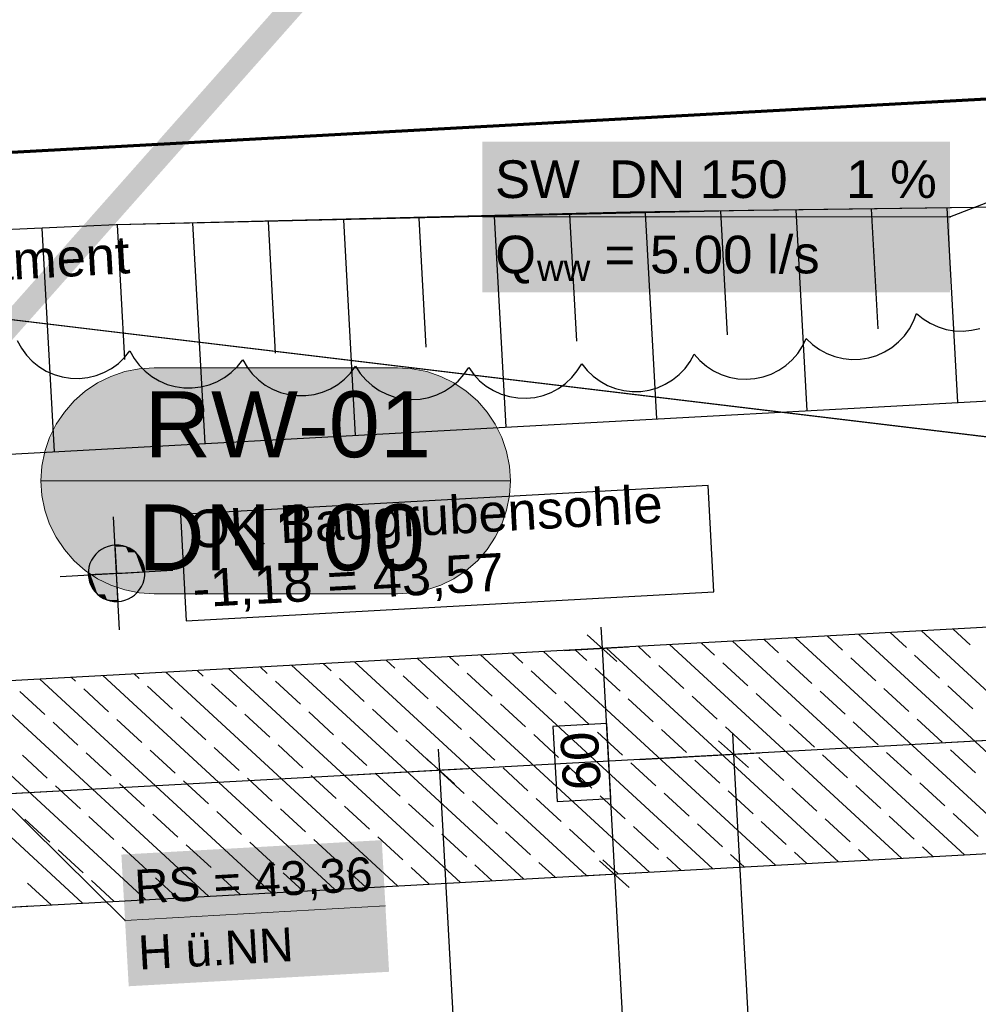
# Model space of a CAD drawing. Extents: x -779 to 790, y -208 to 633.
# Tile 134 of 232: x -288 to -237, y 387 to 440. Entities that reach past the tile are written whole.
import ezdxf
from ezdxf.lldxf.tags import DXFTag

# ---------------------------------------------------------------- set-up
doc = ezdxf.new("R2010")
doc.units = 0
doc.layers.get('0').update_dxf_attribs({"lineweight": 25})
for name, color, linetype, lineweight, true_color in [('01 Allgemein Bemaßung', 7, 'Continuous', 25, 0x848484), ('01AFU Allgemein Bemaßung-A07F5V4RWF', 7, 'Continuous', 25, 0x848484), ('02 Raster Bemaßung', 7, 'Continuous', 25, 0x848484), ('02 Raster Gebäude-A07F5V4QWF', 7, 'Continuous', 25, 0x848484), ('20 Fundament-A07F5V4OWF', 7, 'Continuous', 25, 0x848484), ('30 Baugrubenplanung', 7, 'Continuous', 25, 0x848484), ('30 Baugrubenplanung - Bemaßung', 7, 'Continuous', 25, 0x848484), ('30 Baugrubenplanung - Bemaßung-gefuellt', 7, 'Continuous', 35, 0xfefefe), ('S_Mass', 150, 'Continuous', 25, 0x007fff), ('S_Schmutzwasser_Grundleitung', 7, 'Continuous', 70, 0x7f5f00), ('X_Aenderungen', 6, 'Continuous', 25, 0xff00ff)]:
    doc.layers.add(name, color=color, linetype=linetype, lineweight=lineweight, true_color=true_color)
doc.layers.add('02 Raster Gebäude-A07F5V53WF', color=7, linetype='Continuous', lineweight=13)
doc.layers.add('X_Allgemein', color=7, linetype='Continuous', lineweight=25)
doc.styles.get("Standard").update_dxf_attribs({"font": 'arial.ttf'})
tags = doc.linetypes.add('Raster-A07F5V4TWF', pattern=[0.2, 0.1, -0.05, 0, -0.05]).pattern_tags.tags
tags[10:11] = [DXFTag(74, 4), DXFTag(75, 0), DXFTag(340, '0'), DXFTag(46, 1.0), DXFTag(50, 0.0), DXFTag(44, 0.0), DXFTag(45, 0.0)]
tags[8:9] = [DXFTag(74, 4), DXFTag(75, 0), DXFTag(340, '0'), DXFTag(46, 1.0), DXFTag(50, 0.0), DXFTag(44, 0.0), DXFTag(45, 0.0)]
tags[6:7] = [DXFTag(74, 4), DXFTag(75, 0), DXFTag(340, '0'), DXFTag(46, 1.0), DXFTag(50, 0.0), DXFTag(44, 0.0), DXFTag(45, 0.0)]
tags[4:5] = [DXFTag(74, 4), DXFTag(75, 0), DXFTag(340, '0'), DXFTag(46, 1.0), DXFTag(50, 0.0), DXFTag(44, 0.0), DXFTag(45, 0.0)]
tags = doc.linetypes.add('Raster-A07F5V57WF', pattern=[0.2, 0.1, -0.05, 0, -0.05]).pattern_tags.tags
tags[10:11] = [DXFTag(74, 4), DXFTag(75, 0), DXFTag(340, '0'), DXFTag(46, 1.0), DXFTag(50, 0.0), DXFTag(44, 0.0), DXFTag(45, 0.0)]
tags[8:9] = [DXFTag(74, 4), DXFTag(75, 0), DXFTag(340, '0'), DXFTag(46, 1.0), DXFTag(50, 0.0), DXFTag(44, 0.0), DXFTag(45, 0.0)]
tags[6:7] = [DXFTag(74, 4), DXFTag(75, 0), DXFTag(340, '0'), DXFTag(46, 1.0), DXFTag(50, 0.0), DXFTag(44, 0.0), DXFTag(45, 0.0)]
tags[4:5] = [DXFTag(74, 4), DXFTag(75, 0), DXFTag(340, '0'), DXFTag(46, 1.0), DXFTag(50, 0.0), DXFTag(44, 0.0), DXFTag(45, 0.0)]
tags = doc.linetypes.add('Wipeout_Contour-A07F5V4SWF', pattern=[1, 0, -1]).pattern_tags.tags
tags[6:7] = [DXFTag(74, 4), DXFTag(75, 0), DXFTag(340, '0'), DXFTag(46, 1.0), DXFTag(50, 0.0), DXFTag(44, 0.0), DXFTag(45, 0.0)]
tags[4:5] = [DXFTag(74, 4), DXFTag(75, 0), DXFTag(340, '0'), DXFTag(46, 1.0), DXFTag(50, 0.0), DXFTag(44, 0.0), DXFTag(45, 0.0)]

# ---------------------------------------------------------------- blocks, each defined once
blk = doc.blocks.new('Referenz-A07F5V4VWF', base_point=(-401.415, -176.34))
at = {"color": 0, "linetype": 'ByBlock', "lineweight": -2, "ltscale": 12.5}
for p, q in [((-189.595, 430.393), (-255.112, 429.516)), ((-255.112, 429.516), (-282.386, 428.841)), ((-282.386, 428.841), (-325.435, 426.946)), ((-281.874, 411.756), (-282.453, 411.839)), ((-282.453, 411.839), (-282.371, 410.341)), ((-281.37, 411.458), (-281.874, 411.756)), ((-281.019, 410.99), (-281.37, 411.458)), ((-280.873, 410.423), (-281.019, 410.99)), ((-282.371, 410.341), (-280.873, 410.423)), ((-282.371, 410.341), (-283.869, 410.259)), ((-283.869, 410.259), (-283.724, 409.692)), ((-282.289, 408.843), (-282.371, 410.341)), ((-283.724, 409.692), (-283.373, 409.224)), ((-283.373, 409.224), (-282.869, 408.926)), ((-282.869, 408.926), (-282.289, 408.843)), ((-212.971, 408.749), (-295.87, 404.213)), ((-313.666, 391.22), (-186.984, 398.152)), ((-313.666, 391.22), (-186.984, 398.152))]:
    blk.add_line(p, q, dxfattribs=at)
at = {"layer": '01AFU Allgemein Bemaßung-A07F5V4RWF', "color": 0, "lineweight": -2}
for p, q in [((-256.668, 407.485), (-256.607, 406.362)), ((-255.817, 405.654), (-257.397, 407.07)), ((-258.604, 406.252), (-255.202, 406.439)), ((-256.607, 406.362), (-255.951, 394.378)), ((-255.161, 393.67), (-256.741, 395.086)), ((-257.948, 394.269), (-254.547, 394.455)), ((-255.951, 394.378), (-251.252, 308.494)), ((-290.275, 392.5), (-286.873, 392.686))]:
    blk.add_line(p, q, dxfattribs=at)
at = {"layer": '01AFU Allgemein Bemaßung-A07F5V4RWF', "color": 0, "linetype": 'Wipeout_Contour-A07F5V4SWF', "lineweight": -2, "ltscale": 1.625}
for p, q in [((-256.359, 402.362), (-259.212, 402.206)), ((-259.212, 402.206), (-258.995, 398.225)), ((-256.141, 398.381), (-256.359, 402.362)), ((-258.995, 398.225), (-256.141, 398.381))]:
    blk.add_line(p, q, dxfattribs=at)
at = {"layer": '02 Raster Bemaßung', "color": 0, "lineweight": -2}
for p, q in [((-249.694, 401.857), (-249.633, 400.734)), ((-265.224, 399.88), (-265.285, 401.004)), ((-248.843, 400.026), (-250.423, 401.442)), ((-264.434, 399.172), (-266.014, 400.588)), ((-254.626, 400.46), (-248.229, 400.81)), ((-249.633, 400.734), (-238.69, 200.739)), ((-263.819, 399.957), (-270.217, 399.607)), ((-259.513, 295.521), (-265.224, 399.88))]:
    blk.add_line(p, q, dxfattribs=at)
at = {"layer": '02 Raster Gebäude-A07F5V4QWF', "color": 0, "linetype": 'Raster-A07F5V4TWF', "lineweight": -2, "ltscale": 187.5}
for p, q in [((-300.403, 425.325), (213.848, 363.383)), ((-194.313, 403.761), (-295.962, 398.199))]:
    blk.add_line(p, q, dxfattribs=at)
at = {"layer": '20 Fundament-A07F5V4OWF', "color": 0, "lineweight": -2}
for p, q in [((-193.045, 409.84), (-295.87, 404.213)), ((-227.349, 395.943), (-239.653, 407.289)), ((-237.069, 406.539), (-237.982, 407.381)), ((-237.376, 395.394), (-249.681, 406.741)), ((-247.245, 406.127), (-248.01, 406.832)), ((-234.034, 395.577), (-246.338, 406.924)), ((-243.853, 406.264), (-244.667, 407.015)), ((-230.692, 395.76), (-242.996, 407.106)), ((-240.461, 406.402), (-241.325, 407.198)), ((-247.404, 394.846), (-259.708, 406.192)), ((-257.42, 405.714), (-258.037, 406.283)), ((-244.061, 395.029), (-256.366, 406.375)), ((-254.028, 405.852), (-254.695, 406.466)), ((-240.719, 395.212), (-253.023, 406.558)), ((-250.636, 405.989), (-251.352, 406.649)), ((-267.595, 405.302), (-268.064, 405.735)), ((-254.089, 394.48), (-266.393, 405.826)), ((-264.203, 405.44), (-264.722, 405.918)), ((-250.746, 394.663), (-263.051, 406.009)), ((-260.812, 405.577), (-261.379, 406.101)), ((-245.48, 404.5), (-246.803, 405.72)), ((-242.088, 404.637), (-243.412, 405.857)), ((-238.696, 404.774), (-240.02, 405.995)), ((-277.771, 404.89), (-278.092, 405.186)), ((-264.116, 393.931), (-276.42, 405.278)), ((-274.379, 405.027), (-274.749, 405.369)), ((-260.774, 394.114), (-273.078, 405.46)), ((-270.987, 405.165), (-271.407, 405.552)), ((-257.431, 394.297), (-269.736, 405.643)), ((-259.047, 403.95), (-260.371, 405.17)), ((-255.655, 404.087), (-256.979, 405.308)), ((-252.264, 404.225), (-253.587, 405.445)), ((-248.872, 404.362), (-250.195, 405.583)), ((-274.143, 393.383), (-286.448, 404.729)), ((-284.554, 404.615), (-284.777, 404.82)), ((-270.801, 393.566), (-283.105, 404.912)), ((-281.162, 404.753), (-281.434, 405.003)), ((-267.459, 393.748), (-279.763, 405.095)), ((-272.614, 403.4), (-273.938, 404.621)), ((-269.222, 403.538), (-270.546, 404.758)), ((-265.831, 403.675), (-267.154, 404.895)), ((-262.439, 403.812), (-263.762, 405.033)), ((-280.828, 393.017), (-293.133, 404.363)), ((-277.486, 393.2), (-289.79, 404.546)), ((-282.79, 402.988), (-284.113, 404.208)), ((-279.398, 403.125), (-280.721, 404.346)), ((-276.006, 403.263), (-277.329, 404.483)), ((-243.715, 402.872), (-245.039, 404.093)), ((-240.324, 403.01), (-241.647, 404.23)), ((-236.932, 403.147), (-238.255, 404.368)), ((-284.171, 392.834), (-295.836, 403.591)), ((-286.181, 402.851), (-287.505, 404.071)), ((-253.891, 402.46), (-255.214, 403.68)), ((-250.499, 402.598), (-251.822, 403.818)), ((-247.107, 402.735), (-248.431, 403.955)), ((-267.458, 401.91), (-268.781, 403.131)), ((-264.066, 402.048), (-265.39, 403.268)), ((-260.674, 402.185), (-261.998, 403.406)), ((-257.283, 402.323), (-258.606, 403.543)), ((-281.025, 401.361), (-282.348, 402.581)), ((-277.633, 401.498), (-278.957, 402.719)), ((-274.241, 401.636), (-275.565, 402.856)), ((-270.85, 401.773), (-272.173, 402.993)), ((-238.559, 401.383), (-239.883, 402.603)), ((-284.417, 401.223), (-285.74, 402.444)), ((-252.126, 400.833), (-253.45, 402.053)), ((-248.734, 400.97), (-250.058, 402.191)), ((-245.343, 401.108), (-246.666, 402.328)), ((-241.951, 401.245), (-243.274, 402.466)), ((-265.693, 400.283), (-267.017, 401.504)), ((-262.301, 400.421), (-263.625, 401.641)), ((-258.91, 400.558), (-260.233, 401.778)), ((-255.518, 400.696), (-256.841, 401.916)), ((-279.26, 399.734), (-280.584, 400.954)), ((-275.869, 399.871), (-277.192, 401.091)), ((-272.477, 400.008), (-273.8, 401.229)), ((-269.085, 400.146), (-270.408, 401.366)), ((-236.794, 399.755), (-238.118, 400.976)), ((-286.044, 399.459), (-287.367, 400.679)), ((-282.652, 399.596), (-283.976, 400.817)), ((-250.362, 399.206), (-251.685, 400.426)), ((-246.97, 399.343), (-248.293, 400.564)), ((-243.578, 399.481), (-244.901, 400.701)), ((-240.186, 399.618), (-241.51, 400.838)), ((-260.537, 398.794), (-261.86, 400.014)), ((-257.145, 398.931), (-258.469, 400.151)), ((-253.753, 399.068), (-255.077, 400.289)), ((-274.104, 398.244), (-275.427, 399.464)), ((-270.712, 398.381), (-272.036, 399.602)), ((-267.32, 398.519), (-268.644, 399.739)), ((-263.929, 398.656), (-265.252, 399.876)), ((-284.279, 397.832), (-285.603, 399.052)), ((-280.888, 397.969), (-282.211, 399.189)), ((-277.496, 398.106), (-278.819, 399.327)), ((-245.205, 397.716), (-246.529, 398.936)), ((-241.813, 397.853), (-243.137, 399.074)), ((-238.422, 397.991), (-239.745, 399.211)), ((-258.772, 397.166), (-260.096, 398.387)), ((-255.381, 397.304), (-256.704, 398.524)), ((-251.989, 397.441), (-253.312, 398.662)), ((-248.597, 397.579), (-249.92, 398.799)), ((-313.666, 391.22), (-186.984, 398.152)), ((-272.339, 396.617), (-273.663, 397.837)), ((-268.948, 396.754), (-270.271, 397.974)), ((-265.556, 396.892), (-266.879, 398.112)), ((-262.164, 397.029), (-263.488, 398.249)), ((-285.906, 396.067), (-287.23, 397.287)), ((-282.515, 396.204), (-283.838, 397.425)), ((-279.123, 396.342), (-280.446, 397.562)), ((-275.731, 396.479), (-277.055, 397.7)), ((-243.441, 396.089), (-244.764, 397.309)), ((-240.049, 396.226), (-241.372, 397.447)), ((-236.657, 396.364), (-237.981, 397.584)), ((-253.616, 395.677), (-254.939, 396.897)), ((-250.224, 395.814), (-251.548, 397.034)), ((-246.832, 395.951), (-248.156, 397.172)), ((-267.183, 395.127), (-268.506, 396.347)), ((-263.791, 395.264), (-265.115, 396.485)), ((-260.399, 395.402), (-261.723, 396.622)), ((-257.008, 395.539), (-258.331, 396.76)), ((-280.75, 394.577), (-282.074, 395.798)), ((-277.358, 394.715), (-278.682, 395.935)), ((-273.967, 394.852), (-275.29, 396.072)), ((-270.575, 394.99), (-271.898, 396.21)), ((-239.048, 395.303), (-239.608, 395.819)), ((-284.142, 394.44), (-285.465, 395.66)), ((-252.417, 394.571), (-253.175, 395.27)), ((-249.075, 394.754), (-249.783, 395.407)), ((-245.733, 394.937), (-246.391, 395.545)), ((-242.39, 395.12), (-242.999, 395.682)), ((-265.787, 393.84), (-266.742, 394.72)), ((-262.445, 394.023), (-263.35, 394.858)), ((-259.102, 394.206), (-259.958, 394.995)), ((-255.76, 394.389), (-256.567, 395.132)), ((-279.157, 393.108), (-280.309, 394.17)), ((-275.815, 393.291), (-276.917, 394.308)), ((-272.472, 393.474), (-273.525, 394.445)), ((-269.13, 393.657), (-270.134, 394.583)), ((-285.842, 392.743), (-287.092, 393.896)), ((-282.5, 392.925), (-283.701, 394.033))]:
    blk.add_line(p, q, dxfattribs=at)
at = {"layer": '30 Baugrubenplanung', "color": 0, "lineweight": -2}
for p, q in [((-189.595, 430.393), (-255.112, 429.516)), ((-189.595, 430.393), (-248.851, 429.599)), ((-238.315, 429.741), (-237.75, 419.413)), ((-248.851, 429.599), (-282.386, 428.841)), ((-255.112, 429.516), (-282.386, 428.841)), ((-266.329, 429.204), (-265.954, 422.35)), ((-262.328, 429.295), (-261.715, 418.102)), ((-258.326, 429.385), (-257.959, 422.674)), ((-254.325, 429.476), (-253.727, 418.539)), ((-250.324, 429.566), (-249.965, 422.998)), ((-246.322, 429.633), (-245.739, 418.976)), ((-242.319, 429.687), (-241.97, 423.322)), ((-282.386, 428.841), (-325.435, 426.946)), ((-282.386, 428.841), (-325.435, 426.946)), ((-286.33, 428.668), (-285.68, 416.79)), ((-282.333, 428.843), (-281.943, 421.702)), ((-278.332, 428.933), (-277.692, 417.228)), ((-274.331, 429.024), (-273.948, 422.026)), ((-270.33, 429.114), (-269.703, 417.665)), ((-338.945, 413.876), (-143.568, 424.566)), ((-338.945, 413.876), (-143.568, 424.566))]:
    blk.add_line(p, q, dxfattribs=at)
at = {"layer": '30 Baugrubenplanung - Bemaßung', "color": 0, "linetype": 'Wipeout_Contour-A07F5V4SWF', "lineweight": -2, "ltscale": 1.625}
for p, q in [((-250.978, 415.005), (-278.983, 413.472)), ((-250.669, 409.355), (-250.978, 415.005)), ((-278.983, 413.472), (-278.674, 407.823)), ((-278.674, 407.823), (-250.669, 409.355))]:
    blk.add_line(p, q, dxfattribs=at)
at = {"layer": '30 Baugrubenplanung - Bemaßung', "color": 0, "lineweight": -2}
for p, q in [((-282.207, 407.345), (-282.535, 413.337)), ((-283.332, 411.493), (-283.474, 411.358)), ((-283.173, 411.609), (-283.332, 411.493)), ((-283.001, 411.703), (-283.173, 411.609)), ((-282.818, 411.773), (-283.001, 411.703)), ((-282.627, 411.819), (-282.818, 411.773)), ((-282.432, 411.84), (-282.627, 411.819)), ((-282.236, 411.835), (-282.432, 411.84)), ((-282.042, 411.805), (-282.236, 411.835)), ((-281.854, 411.749), (-282.042, 411.805)), ((-281.674, 411.67), (-281.854, 411.749)), ((-281.507, 411.567), (-281.674, 411.67)), ((-281.354, 411.444), (-281.507, 411.567)), ((-281.219, 411.302), (-281.354, 411.444)), ((-283.7, 411.038), (-283.779, 410.859)), ((-283.597, 411.206), (-283.7, 411.038)), ((-283.474, 411.358), (-283.597, 411.206)), ((-281.103, 411.143), (-281.219, 411.302)), ((-281.01, 410.971), (-281.103, 411.143)), ((-280.939, 410.788), (-281.01, 410.971)), ((-285.367, 410.177), (-279.375, 410.505)), ((-283.865, 410.477), (-283.87, 410.28)), ((-283.835, 410.67), (-283.865, 410.477)), ((-283.779, 410.859), (-283.835, 410.67)), ((-280.893, 410.597), (-280.939, 410.788)), ((-280.872, 410.402), (-280.893, 410.597)), ((-280.877, 410.206), (-280.872, 410.402)), ((-283.87, 410.28), (-283.849, 410.085)), ((-283.849, 410.085), (-283.803, 409.895)), ((-283.803, 409.895), (-283.733, 409.711)), ((-280.963, 409.824), (-280.908, 410.012)), ((-280.908, 410.012), (-280.877, 410.206)), ((-283.733, 409.711), (-283.639, 409.539)), ((-283.639, 409.539), (-283.523, 409.38)), ((-283.523, 409.38), (-283.388, 409.238)), ((-281.411, 409.189), (-281.268, 409.324)), ((-281.268, 409.324), (-281.145, 409.477)), ((-281.145, 409.477), (-281.043, 409.644)), ((-281.043, 409.644), (-280.963, 409.824)), ((-283.388, 409.238), (-283.236, 409.115)), ((-283.236, 409.115), (-283.068, 409.013)), ((-283.068, 409.013), (-282.889, 408.933)), ((-282.889, 408.933), (-282.701, 408.878)), ((-282.701, 408.878), (-282.507, 408.847)), ((-282.507, 408.847), (-282.311, 408.842)), ((-282.311, 408.842), (-282.115, 408.863)), ((-282.115, 408.863), (-281.925, 408.909)), ((-281.925, 408.909), (-281.742, 408.98)), ((-281.742, 408.98), (-281.569, 409.073)), ((-281.569, 409.073), (-281.411, 409.189))]:
    blk.add_line(p, q, dxfattribs=at)
at = {"layer": '30 Baugrubenplanung - Bemaßung-gefuellt', "color": 0}
for points in [[(-282.432, 411.836), (-282.453, 411.836), (-282.453, 411.839)], [(-282.371, 410.341), (-282.432, 411.836), (-282.453, 411.836)], [(-281.818, 410.371), (-282.372, 410.371), (-282.432, 411.836)], [(-281.874, 411.756), (-282.398, 411.756), (-282.432, 411.836)], [(-281.818, 410.371), (-281.874, 411.756), (-282.398, 411.756)], [(-281.327, 410.398), (-281.819, 410.398), (-281.874, 411.756)], [(-281.37, 411.458), (-281.754, 411.458), (-281.874, 411.756)], [(-281.327, 410.398), (-281.37, 411.458), (-281.754, 411.458)], [(-280.995, 410.416), (-281.328, 410.416), (-281.37, 411.458)], [(-281.019, 410.99), (-281.202, 410.99), (-281.37, 411.458)], [(-280.995, 410.416), (-281.019, 410.99), (-281.202, 410.99)], [(-280.873, 410.423), (-280.996, 410.423), (-281.019, 410.99)], [(-282.371, 410.341), (-281.818, 410.371), (-282.372, 410.371)], [(-281.818, 410.371), (-281.327, 410.398), (-281.819, 410.398)], [(-281.327, 410.398), (-280.995, 410.416), (-281.328, 410.416)], [(-280.995, 410.416), (-280.873, 410.423), (-280.996, 410.423)], [(-283.747, 410.259), (-283.869, 410.259), (-283.747, 410.266)], [(-283.724, 409.692), (-283.747, 410.259), (-283.869, 410.259)], [(-283.415, 410.266), (-283.747, 410.266), (-283.415, 410.284)], [(-283.541, 409.692), (-283.724, 409.692), (-283.747, 410.266)], [(-283.373, 409.224), (-283.415, 410.266), (-283.747, 410.266)], [(-282.924, 410.284), (-283.415, 410.284), (-282.925, 410.311)], [(-282.989, 409.224), (-283.373, 409.224), (-283.415, 410.284)], [(-282.869, 408.926), (-282.924, 410.284), (-283.415, 410.284)], [(-282.37, 410.311), (-282.925, 410.311), (-282.371, 410.341)], [(-282.344, 408.926), (-282.869, 408.926), (-282.925, 410.311)], [(-282.311, 408.846), (-282.37, 410.311), (-282.925, 410.311)], [(-282.289, 408.846), (-282.311, 408.846), (-282.371, 410.341)], [(-283.373, 409.224), (-283.541, 409.692), (-283.724, 409.692)], [(-282.869, 408.926), (-282.989, 409.224), (-283.373, 409.224)], [(-282.311, 408.846), (-282.344, 408.926), (-282.869, 408.926)], [(-282.289, 408.843), (-282.289, 408.846), (-282.311, 408.846)]]:
    blk.add_solid(points, dxfattribs=at)
at = {"layer": '01 Allgemein Bemaßung', "color": 0, "linetype": 'ByBlock', "lineweight": -2, "ltscale": 0.21125, "insert": (-316.159, 426.39), "char_height": 2.00026, "attachment_point": 1, "rotation": 3.132}
blk.add_mtext('{\\fArial;Aussparrung im Fundament}', dxfattribs=at)
at = {"layer": '01AFU Allgemein Bemaßung-A07F5V4RWF', "color": 0, "linetype": 'ByBlock', "lineweight": -2, "ltscale": 1.625, "insert": (-258.662, 398.776), "char_height": 2.00026, "attachment_point": 1, "rotation": 93.132}
blk.add_mtext('{\\fArial;60}', dxfattribs=at)
at = {"layer": '30 Baugrubenplanung - Bemaßung', "color": 0, "linetype": 'ByBlock', "lineweight": -2, "ltscale": 0.405, "char_height": 2.00026, "attachment_point": 1, "rotation": 3.132}
for s, insert in [('{\\fArial;OK Baugrubensohle}', (-278.585, 413.671)), ('{\\fArial;-1,18 = 43,57}', (-278.393, 410.528))]:
    blk.add_mtext(s, dxfattribs=dict(at, insert=insert))
blk = doc.blocks.new('Polylinie-A07F5V4XWF', base_point=(-290.566, 305.478))
at = {"color": 0, "linetype": 'ByBlock', "lineweight": -2, "ltscale": 0.25}
for points in [[(-288.964, 421.543), (-290.566, 421.543), (-252.531, 462.695)], [(-290.566, 421.543), (-252.531, 462.695), (-254.134, 462.695)]]:
    blk.add_solid(points, dxfattribs=at)
blk = doc.blocks.new('Referenz-A07F5V59WF', base_point=(-759.499, -206.186))
at = {"layer": '02 Raster Gebäude-A07F5V53WF', "color": 0, "linetype": 'Raster-A07F5V57WF', "ltscale": 117.000008}
for p, q in [((-300.374, 425.324), (213.781, 363.401)), ((55.194, 417.42), (-295.933, 398.203))]:
    blk.add_line(p, q, dxfattribs=at)
blk = doc.blocks.new('Revisionswolke-A07F5VCJWF', base_point=(-672.158, -64.455))
at = {"color": 0, "linetype": 'ByBlock', "lineweight": -2, "ltscale": 0.25}
for p, q in [((-240.082, 423.721), (-239.921, 424.144)), ((-239.921, 424.144), (-239.572, 423.856)), ((-240.297, 423.322), (-240.082, 423.721)), ((-239.572, 423.856), (-239.189, 423.615)), ((-239.189, 423.615), (-238.777, 423.427)), ((-238.777, 423.427), (-238.344, 423.294)), ((-240.874, 422.625), (-240.563, 422.954)), ((-240.563, 422.954), (-240.297, 423.322)), ((-238.344, 423.294), (-237.898, 423.219)), ((-237.898, 423.219), (-237.445, 423.202)), ((-237.445, 423.202), (-236.995, 423.245)), ((-236.995, 423.245), (-236.553, 423.346)), ((-287.635, 422.697), (-287.418, 422.299)), ((-246.218, 422.018), (-245.968, 422.397)), ((-245.968, 422.397), (-245.771, 422.804)), ((-245.771, 422.804), (-245.441, 422.493)), ((-245.441, 422.493), (-245.074, 422.228)), ((-241.225, 422.339), (-240.874, 422.625)), ((-287.418, 422.299), (-287.152, 421.932)), ((-287.152, 421.932), (-286.84, 421.603)), ((-281.944, 421.797), (-281.658, 422.15)), ((-281.658, 422.15), (-281.437, 421.754)), ((-251.933, 421.584), (-251.714, 421.98)), ((-251.714, 421.98), (-251.413, 421.641)), ((-246.514, 421.675), (-246.218, 422.018)), ((-245.074, 422.228), (-244.675, 422.012)), ((-244.675, 422.012), (-244.251, 421.851)), ((-242.459, 421.785), (-242.025, 421.915)), ((-242.025, 421.915), (-241.611, 422.101)), ((-241.611, 422.101), (-241.225, 422.339)), ((-286.84, 421.603), (-286.487, 421.318)), ((-282.639, 421.219), (-282.272, 421.485)), ((-282.272, 421.485), (-281.944, 421.797)), ((-281.437, 421.754), (-281.166, 421.391)), ((-281.166, 421.391), (-280.85, 421.067)), ((-275.957, 421.322), (-275.676, 421.678)), ((-275.676, 421.678), (-275.446, 421.288)), ((-269.958, 420.973), (-269.685, 421.335)), ((-269.685, 421.335), (-269.438, 420.955)), ((-257.927, 421.087), (-257.689, 421.472)), ((-257.689, 421.472), (-257.406, 421.118)), ((-252.201, 421.219), (-251.933, 421.584)), ((-251.413, 421.641), (-251.07, 421.345)), ((-251.07, 421.345), (-250.691, 421.096)), ((-247.228, 421.12), (-246.853, 421.374)), ((-246.853, 421.374), (-246.514, 421.675)), ((-244.251, 421.851), (-243.81, 421.746)), ((-243.81, 421.746), (-243.36, 421.7)), ((-243.36, 421.7), (-242.907, 421.713)), ((-242.907, 421.713), (-242.459, 421.785)), ((-286.487, 421.318), (-286.101, 421.082)), ((-286.101, 421.082), (-285.687, 420.897)), ((-285.687, 420.897), (-285.252, 420.769)), ((-283.901, 420.734), (-283.46, 420.84)), ((-283.46, 420.84), (-283.037, 421.002)), ((-283.037, 421.002), (-282.639, 421.219)), ((-280.85, 421.067), (-280.494, 420.786)), ((-276.645, 420.735), (-276.281, 421.006)), ((-276.281, 421.006), (-275.957, 421.322)), ((-275.446, 421.288), (-275.168, 420.93)), ((-275.168, 420.93), (-274.845, 420.612)), ((-270.276, 420.65), (-269.958, 420.973)), ((-269.438, 420.955), (-269.143, 420.61)), ((-264.243, 420.551), (-263.94, 420.889)), ((-263.94, 420.889), (-263.684, 421.262)), ((-263.684, 421.262), (-263.419, 420.895)), ((-263.419, 420.895), (-263.109, 420.565)), ((-258.214, 420.736), (-257.927, 421.087)), ((-257.406, 421.118), (-257.08, 420.804)), ((-252.869, 420.61), (-252.515, 420.893)), ((-252.515, 420.893), (-252.201, 421.219)), ((-250.691, 421.096), (-250.284, 420.898)), ((-250.284, 420.898), (-249.854, 420.756)), ((-248.061, 420.768), (-247.633, 420.917)), ((-247.633, 420.917), (-247.228, 421.12)), ((-285.252, 420.769), (-284.805, 420.698)), ((-284.805, 420.698), (-284.351, 420.686)), ((-284.351, 420.686), (-283.901, 420.734)), ((-280.494, 420.786), (-280.104, 420.554)), ((-280.104, 420.554), (-279.688, 420.375)), ((-279.688, 420.375), (-279.252, 420.252)), ((-277.9, 420.234), (-277.461, 420.346)), ((-277.461, 420.346), (-277.04, 420.514)), ((-277.04, 420.514), (-276.645, 420.735)), ((-274.845, 420.612), (-274.483, 420.339)), ((-274.483, 420.339), (-274.088, 420.116)), ((-271.024, 420.141), (-270.633, 420.371)), ((-270.633, 420.371), (-270.276, 420.65)), ((-269.143, 420.61), (-268.806, 420.307)), ((-268.806, 420.307), (-268.432, 420.051)), ((-264.588, 420.257), (-264.243, 420.551)), ((-263.109, 420.565), (-262.758, 420.278)), ((-258.912, 420.161), (-258.544, 420.425)), ((-258.544, 420.425), (-258.214, 420.736)), ((-257.08, 420.804), (-256.715, 420.536)), ((-256.715, 420.536), (-256.319, 420.317)), ((-256.319, 420.317), (-255.897, 420.152)), ((-253.672, 420.195), (-253.257, 420.376)), ((-253.257, 420.376), (-252.869, 420.61)), ((-249.854, 420.756), (-249.409, 420.67)), ((-249.409, 420.67), (-248.956, 420.644)), ((-248.956, 420.644), (-248.504, 420.677)), ((-248.504, 420.677), (-248.061, 420.768)), ((-279.252, 420.252), (-278.803, 420.187)), ((-278.803, 420.187), (-278.35, 420.181)), ((-278.35, 420.181), (-277.9, 420.234)), ((-274.088, 420.116), (-273.668, 419.946)), ((-273.668, 419.946), (-273.23, 419.832)), ((-273.23, 419.832), (-272.78, 419.777)), ((-272.78, 419.777), (-272.327, 419.781)), ((-272.327, 419.781), (-271.878, 419.843)), ((-271.878, 419.843), (-271.441, 419.964)), ((-271.441, 419.964), (-271.024, 420.141)), ((-268.432, 420.051), (-268.028, 419.846)), ((-268.028, 419.846), (-267.601, 419.695)), ((-265.807, 419.673), (-265.376, 419.814)), ((-265.376, 419.814), (-264.967, 420.009)), ((-264.967, 420.009), (-264.588, 420.257)), ((-262.758, 420.278), (-262.373, 420.04)), ((-262.373, 420.04), (-261.96, 419.854)), ((-261.96, 419.854), (-261.526, 419.723)), ((-260.175, 419.682), (-259.734, 419.786)), ((-259.734, 419.786), (-259.311, 419.946)), ((-259.311, 419.946), (-258.912, 420.161)), ((-255.897, 420.152), (-255.457, 420.043)), ((-255.457, 420.043), (-255.007, 419.993)), ((-255.007, 419.993), (-254.555, 420.001)), ((-254.555, 420.001), (-254.107, 420.069)), ((-254.107, 420.069), (-253.672, 420.195)), ((-267.601, 419.695), (-267.157, 419.601)), ((-267.157, 419.601), (-266.705, 419.566)), ((-266.705, 419.566), (-266.253, 419.59)), ((-266.253, 419.59), (-265.807, 419.673)), ((-261.526, 419.723), (-261.079, 419.65)), ((-261.079, 419.65), (-260.626, 419.637)), ((-260.626, 419.637), (-260.175, 419.682))]:
    blk.add_line(p, q, dxfattribs=at)

msp = doc.modelspace()

# ---------------------------------------------------------------- linework, layer by layer
at = {"layer": 'S_Mass'}
for p, q in [((-238.146, 429.267), (-219.688, 436.407)), ((-238.155, 429.27), (-238.156, 429.269)), ((-238.156, 429.269), (-238.156, 429.267)), ((-238.156, 429.267), (-238.156, 429.266)), ((-238.156, 429.266), (-238.155, 429.265)), ((-238.154, 429.272), (-238.155, 429.271)), ((-238.155, 429.271), (-238.155, 429.27)), ((-238.155, 429.265), (-238.155, 429.264)), ((-238.155, 429.264), (-238.154, 429.262)), ((-238.153, 429.275), (-238.154, 429.274)), ((-238.154, 429.274), (-238.154, 429.272)), ((-238.154, 429.262), (-238.154, 429.261)), ((-238.154, 429.261), (-238.153, 429.26)), ((-238.152, 429.275), (-238.153, 429.275)), ((-238.153, 429.26), (-238.152, 429.26)), ((-238.151, 429.276), (-238.152, 429.275)), ((-238.152, 429.26), (-238.151, 429.259)), ((-238.15, 429.277), (-238.151, 429.276)), ((-238.151, 429.259), (-238.15, 429.258)), ((-238.148, 429.277), (-238.15, 429.277)), ((-238.15, 429.258), (-238.148, 429.258)), ((-238.147, 429.277), (-238.148, 429.277)), ((-238.148, 429.258), (-238.147, 429.258)), ((-238.146, 429.277), (-238.147, 429.277)), ((-238.147, 429.258), (-238.146, 429.257)), ((-238.144, 429.277), (-238.146, 429.277)), ((-238.146, 429.257), (-238.144, 429.258)), ((-238.143, 429.277), (-238.144, 429.277)), ((-238.144, 429.258), (-238.143, 429.258)), ((-238.142, 429.277), (-238.143, 429.277)), ((-238.143, 429.258), (-238.142, 429.258)), ((-238.141, 429.276), (-238.142, 429.277)), ((-238.142, 429.258), (-238.141, 429.259)), ((-238.14, 429.275), (-238.141, 429.276)), ((-238.141, 429.259), (-238.14, 429.26)), ((-238.139, 429.275), (-238.14, 429.275)), ((-238.14, 429.26), (-238.139, 429.26)), ((-238.138, 429.274), (-238.139, 429.275)), ((-238.139, 429.26), (-238.138, 429.261)), ((-238.137, 429.272), (-238.138, 429.274)), ((-238.138, 429.261), (-238.137, 429.262)), ((-238.137, 429.271), (-238.137, 429.272)), ((-238.136, 429.27), (-238.137, 429.271)), ((-238.137, 429.264), (-238.136, 429.265)), ((-238.137, 429.262), (-238.137, 429.264)), ((-238.136, 429.269), (-238.136, 429.27)), ((-238.136, 429.267), (-238.136, 429.269)), ((-238.136, 429.266), (-238.136, 429.267)), ((-238.136, 429.265), (-238.136, 429.266)), ((-281.918, 391.914), (-298.606, 408.419)), ((-281.927, 391.918), (-281.928, 391.917)), ((-281.928, 391.917), (-281.928, 391.916)), ((-281.928, 391.916), (-281.928, 391.915)), ((-281.928, 391.915), (-281.928, 391.913)), ((-281.928, 391.913), (-281.928, 391.912)), ((-281.928, 391.912), (-281.928, 391.911)), ((-281.928, 391.911), (-281.928, 391.91)), ((-281.928, 391.91), (-281.927, 391.909)), ((-281.926, 391.921), (-281.927, 391.92)), ((-281.927, 391.92), (-281.927, 391.918)), ((-281.927, 391.909), (-281.926, 391.907)), ((-281.925, 391.922), (-281.926, 391.921)), ((-281.926, 391.907), (-281.925, 391.907)), ((-281.924, 391.922), (-281.925, 391.922)), ((-281.925, 391.907), (-281.924, 391.906)), ((-281.923, 391.923), (-281.924, 391.922)), ((-281.924, 391.906), (-281.923, 391.905)), ((-281.922, 391.923), (-281.923, 391.923)), ((-281.923, 391.905), (-281.922, 391.905)), ((-281.92, 391.924), (-281.922, 391.923)), ((-281.922, 391.905), (-281.921, 391.904)), ((-281.921, 391.904), (-281.919, 391.904)), ((-281.919, 391.924), (-281.92, 391.924)), ((-281.918, 391.924), (-281.919, 391.924)), ((-281.919, 391.904), (-281.918, 391.904)), ((-281.916, 391.924), (-281.918, 391.924)), ((-281.918, 391.904), (-281.917, 391.904)), ((-281.917, 391.904), (-281.915, 391.904)), ((-281.915, 391.923), (-281.916, 391.924)), ((-281.914, 391.923), (-281.915, 391.923)), ((-281.915, 391.904), (-281.914, 391.905)), ((-281.913, 391.922), (-281.914, 391.923)), ((-281.914, 391.905), (-281.913, 391.906)), ((-281.912, 391.921), (-281.913, 391.922)), ((-281.913, 391.906), (-281.912, 391.906)), ((-281.911, 391.92), (-281.912, 391.921)), ((-281.912, 391.906), (-281.911, 391.907)), ((-281.91, 391.919), (-281.911, 391.92)), ((-281.911, 391.907), (-281.91, 391.908)), ((-281.909, 391.918), (-281.91, 391.919)), ((-281.91, 391.909), (-281.909, 391.911)), ((-281.91, 391.908), (-281.91, 391.909)), ((-281.909, 391.917), (-281.909, 391.918)), ((-281.909, 391.916), (-281.909, 391.917)), ((-281.909, 391.915), (-281.909, 391.916)), ((-281.909, 391.913), (-281.909, 391.915)), ((-281.909, 391.912), (-281.909, 391.913)), ((-281.909, 391.911), (-281.909, 391.912))]:
    msp.add_line(p, q, dxfattribs=at)
at = {"layer": 'S_Mass', "lineweight": 18}
for p, q in [((-262.953, 429.267), (-238.146, 429.267)), ((-286.379, 415.254), (-261.467, 415.254)), ((-281.918, 391.914), (-268.103, 392.682))]:
    msp.add_line(p, q, dxfattribs=at)
at = {"layer": 'S_Mass', "lineweight": 5}
for p, q in [((-281.932, 421.049), (-282.675, 420.797)), ((-281.162, 421.202), (-281.932, 421.049)), ((-280.379, 421.254), (-281.162, 421.202)), ((-280.379, 421.254), (-267.467, 421.254)), ((-266.684, 421.202), (-267.467, 421.254)), ((-265.914, 421.049), (-266.684, 421.202)), ((-265.171, 420.797), (-265.914, 421.049)), ((-283.379, 420.45), (-284.032, 420.014)), ((-282.675, 420.797), (-283.379, 420.45)), ((-264.467, 420.45), (-265.171, 420.797)), ((-263.814, 420.014), (-264.467, 420.45)), ((-284.032, 420.014), (-284.622, 419.496)), ((-263.224, 419.496), (-263.814, 420.014)), ((-284.622, 419.496), (-285.139, 418.906)), ((-262.707, 418.906), (-263.224, 419.496)), ((-285.139, 418.906), (-285.575, 418.254)), ((-262.271, 418.254), (-262.707, 418.906)), ((-285.575, 418.254), (-285.922, 417.55)), ((-261.924, 417.55), (-262.271, 418.254)), ((-285.922, 417.55), (-286.175, 416.806)), ((-261.671, 416.806), (-261.924, 417.55)), ((-286.175, 416.806), (-286.328, 416.037)), ((-261.518, 416.037), (-261.671, 416.806)), ((-286.328, 416.037), (-286.379, 415.254)), ((-261.467, 415.254), (-261.518, 416.037)), ((-286.379, 415.254), (-286.328, 414.47)), ((-261.518, 414.47), (-261.467, 415.254)), ((-286.328, 414.47), (-286.175, 413.701)), ((-261.671, 413.701), (-261.518, 414.47)), ((-286.175, 413.701), (-285.922, 412.957)), ((-261.924, 412.957), (-261.671, 413.701)), ((-285.922, 412.957), (-285.575, 412.254)), ((-262.271, 412.254), (-261.924, 412.957)), ((-285.575, 412.254), (-285.139, 411.601)), ((-262.707, 411.601), (-262.271, 412.254)), ((-285.139, 411.601), (-284.622, 411.011)), ((-263.224, 411.011), (-262.707, 411.601)), ((-284.622, 411.011), (-284.032, 410.493)), ((-263.814, 410.493), (-263.224, 411.011)), ((-284.032, 410.493), (-283.379, 410.057)), ((-264.467, 410.057), (-263.814, 410.493)), ((-283.379, 410.057), (-282.675, 409.71)), ((-265.171, 409.71), (-264.467, 410.057)), ((-282.675, 409.71), (-281.932, 409.458)), ((-281.932, 409.458), (-281.162, 409.305)), ((-266.684, 409.305), (-265.914, 409.458)), ((-265.914, 409.458), (-265.171, 409.71)), ((-281.162, 409.305), (-280.379, 409.254)), ((-267.467, 409.254), (-280.379, 409.254)), ((-267.467, 409.254), (-266.684, 409.305))]:
    msp.add_line(p, q, dxfattribs=at)
at = {"layer": 'S_Mass', "color": 7, "true_color": 0xffffff}
for points in [[(-262.953, 425.267), (-238.146, 425.267), (-262.953, 433.267)], [(-238.146, 425.267), (-262.953, 433.267), (-238.146, 433.267)], [(-268.254, 395.409), (-282.113, 395.409), (-268.297, 396.176)], [(-281.767, 389.187), (-268.254, 395.409), (-282.113, 395.409)], [(-267.909, 389.187), (-281.767, 389.187), (-268.254, 395.409)], [(-281.724, 388.419), (-267.909, 389.187), (-281.767, 389.187)]]:
    msp.add_solid(points, dxfattribs=at)
at = {"layer": 'S_Mass', "color": 7, "lineweight": 5, "true_color": 0xfefefe}
for points in [[(-282.755, 420.763), (-265.09, 420.763), (-282.431, 420.892)], [(-282.431, 420.892), (-265.415, 420.892), (-282.1, 421.001)], [(-265.09, 420.763), (-282.431, 420.892), (-265.415, 420.892)], [(-282.1, 421.001), (-265.746, 421.001), (-281.763, 421.092)], [(-265.415, 420.892), (-282.1, 421.001), (-265.746, 421.001)], [(-281.763, 421.092), (-266.083, 421.092), (-281.421, 421.162)], [(-265.746, 421.001), (-281.763, 421.092), (-266.083, 421.092)], [(-281.421, 421.162), (-266.425, 421.162), (-281.076, 421.213)], [(-266.083, 421.092), (-281.421, 421.162), (-266.425, 421.162)], [(-281.076, 421.213), (-266.77, 421.213), (-280.728, 421.243)], [(-266.425, 421.162), (-281.076, 421.213), (-266.77, 421.213)], [(-280.728, 421.243), (-267.118, 421.243), (-280.379, 421.254)], [(-266.77, 421.213), (-280.728, 421.243), (-267.118, 421.243)], [(-267.118, 421.243), (-280.379, 421.254), (-267.467, 421.254)], [(-283.676, 420.266), (-264.17, 420.266), (-283.379, 420.45)], [(-283.379, 420.45), (-264.467, 420.45), (-283.072, 420.615)], [(-264.17, 420.266), (-283.379, 420.45), (-264.467, 420.45)], [(-283.072, 420.615), (-264.774, 420.615), (-282.755, 420.763)], [(-264.467, 420.45), (-283.072, 420.615), (-264.774, 420.615)], [(-264.774, 420.615), (-282.755, 420.763), (-265.09, 420.763)], [(-284.496, 419.618), (-263.349, 419.618), (-284.236, 419.85)], [(-284.236, 419.85), (-263.61, 419.85), (-283.962, 420.066)], [(-263.349, 419.618), (-284.236, 419.85), (-263.61, 419.85)], [(-283.962, 420.066), (-263.884, 420.066), (-283.676, 420.266)], [(-263.61, 419.85), (-283.962, 420.066), (-263.884, 420.066)], [(-263.884, 420.066), (-283.676, 420.266), (-264.17, 420.266)], [(-284.975, 419.11), (-262.871, 419.11), (-284.743, 419.371)], [(-284.743, 419.371), (-263.103, 419.371), (-284.496, 419.618)], [(-262.871, 419.11), (-284.743, 419.371), (-263.103, 419.371)], [(-263.103, 419.371), (-284.496, 419.618), (-263.349, 419.618)], [(-284.496, 419.618), (-263.349, 419.618), (-284.496, 419.618)], [(-263.349, 419.618), (-284.496, 419.618), (-263.349, 419.618)], [(-285.392, 418.551), (-262.454, 418.551), (-285.192, 418.836)], [(-285.192, 418.836), (-262.654, 418.836), (-284.975, 419.11)], [(-262.454, 418.551), (-285.192, 418.836), (-262.654, 418.836)], [(-262.654, 418.836), (-284.975, 419.11), (-262.871, 419.11)], [(-285.741, 417.946), (-262.105, 417.946), (-285.575, 418.254)], [(-285.575, 418.254), (-262.271, 418.254), (-285.392, 418.551)], [(-262.105, 417.946), (-285.575, 418.254), (-262.271, 418.254)], [(-262.271, 418.254), (-285.392, 418.551), (-262.454, 418.551)], [(-285.888, 417.63), (-261.958, 417.63), (-285.741, 417.946)], [(-261.958, 417.63), (-285.741, 417.946), (-262.105, 417.946)], [(-286.127, 416.974), (-261.719, 416.974), (-286.017, 417.306)], [(-286.017, 417.306), (-261.829, 417.306), (-285.888, 417.63)], [(-261.719, 416.974), (-286.017, 417.306), (-261.829, 417.306)], [(-261.829, 417.306), (-285.888, 417.63), (-261.958, 417.63)], [(-286.288, 416.295), (-261.558, 416.295), (-286.217, 416.637)], [(-286.217, 416.637), (-261.629, 416.637), (-286.127, 416.974)], [(-261.558, 416.295), (-286.217, 416.637), (-261.629, 416.637)], [(-261.629, 416.637), (-286.127, 416.974), (-261.719, 416.974)], [(-286.338, 415.95), (-261.508, 415.95), (-286.288, 416.295)], [(-261.508, 415.95), (-286.288, 416.295), (-261.558, 416.295)], [(-286.379, 415.254), (-261.467, 415.254), (-286.369, 415.602)], [(-286.369, 415.602), (-261.477, 415.602), (-286.338, 415.95)], [(-261.467, 415.254), (-286.369, 415.602), (-261.477, 415.602)], [(-261.477, 415.602), (-286.338, 415.95), (-261.508, 415.95)], [(-286.369, 414.905), (-261.477, 414.905), (-286.379, 415.254)], [(-261.477, 414.905), (-286.379, 415.254), (-261.467, 415.254)], [(-286.338, 414.557), (-261.508, 414.557), (-286.369, 414.905)], [(-261.508, 414.557), (-286.369, 414.905), (-261.477, 414.905)], [(-286.369, 414.905), (-261.477, 414.905), (-286.369, 414.905)], [(-261.477, 414.905), (-286.369, 414.905), (-261.477, 414.905)], [(-286.288, 414.212), (-261.558, 414.212), (-286.338, 414.557)], [(-261.558, 414.212), (-286.338, 414.557), (-261.508, 414.557)], [(-286.217, 413.87), (-261.629, 413.87), (-286.288, 414.212)], [(-261.629, 413.87), (-286.288, 414.212), (-261.558, 414.212)], [(-286.127, 413.533), (-261.719, 413.533), (-286.217, 413.87)], [(-261.719, 413.533), (-286.217, 413.87), (-261.629, 413.87)], [(-286.017, 413.201), (-261.829, 413.201), (-286.127, 413.533)], [(-261.829, 413.201), (-286.127, 413.533), (-261.719, 413.533)], [(-285.888, 412.877), (-261.958, 412.877), (-286.017, 413.201)], [(-261.958, 412.877), (-286.017, 413.201), (-261.829, 413.201)], [(-285.741, 412.561), (-262.105, 412.561), (-285.888, 412.877)], [(-262.105, 412.561), (-285.888, 412.877), (-261.958, 412.877)], [(-285.888, 412.877), (-261.958, 412.877), (-285.888, 412.877)], [(-261.958, 412.877), (-285.888, 412.877), (-261.958, 412.877)], [(-285.575, 412.254), (-262.271, 412.254), (-285.741, 412.561)], [(-262.271, 412.254), (-285.741, 412.561), (-262.105, 412.561)], [(-285.392, 411.956), (-262.454, 411.956), (-285.575, 412.254)], [(-262.454, 411.956), (-285.575, 412.254), (-262.271, 412.254)], [(-285.192, 411.671), (-262.654, 411.671), (-285.392, 411.956)], [(-262.654, 411.671), (-285.392, 411.956), (-262.454, 411.956)], [(-284.975, 411.397), (-262.871, 411.397), (-285.192, 411.671)], [(-262.871, 411.397), (-285.192, 411.671), (-262.654, 411.671)], [(-284.743, 411.136), (-263.103, 411.136), (-284.975, 411.397)], [(-263.103, 411.136), (-284.975, 411.397), (-262.871, 411.397)], [(-284.496, 410.889), (-263.349, 410.889), (-284.743, 411.136)], [(-263.349, 410.889), (-284.743, 411.136), (-263.103, 411.136)], [(-284.236, 410.657), (-263.61, 410.657), (-284.496, 410.889)], [(-263.61, 410.657), (-284.496, 410.889), (-263.349, 410.889)], [(-283.962, 410.441), (-263.884, 410.441), (-284.236, 410.657)], [(-263.884, 410.441), (-284.236, 410.657), (-263.61, 410.657)], [(-283.676, 410.241), (-264.17, 410.241), (-283.962, 410.441)], [(-264.17, 410.241), (-283.962, 410.441), (-263.884, 410.441)], [(-283.379, 410.057), (-264.467, 410.057), (-283.676, 410.241)], [(-264.467, 410.057), (-283.676, 410.241), (-264.17, 410.241)], [(-283.072, 409.892), (-264.774, 409.892), (-283.379, 410.057)], [(-264.774, 409.892), (-283.379, 410.057), (-264.467, 410.057)], [(-282.755, 409.744), (-265.09, 409.744), (-283.072, 409.892)], [(-265.09, 409.744), (-283.072, 409.892), (-264.774, 409.892)], [(-282.431, 409.615), (-265.415, 409.615), (-282.755, 409.744)], [(-265.415, 409.615), (-282.755, 409.744), (-265.09, 409.744)], [(-282.1, 409.506), (-265.746, 409.506), (-282.431, 409.615)], [(-265.746, 409.506), (-282.431, 409.615), (-265.415, 409.615)], [(-281.763, 409.415), (-266.083, 409.415), (-282.1, 409.506)], [(-266.083, 409.415), (-282.1, 409.506), (-265.746, 409.506)], [(-281.421, 409.345), (-266.425, 409.345), (-281.763, 409.415)], [(-266.425, 409.345), (-281.763, 409.415), (-266.083, 409.415)], [(-281.076, 409.294), (-266.77, 409.294), (-281.421, 409.345)], [(-266.77, 409.294), (-281.421, 409.345), (-266.425, 409.345)], [(-280.728, 409.264), (-267.118, 409.264), (-281.076, 409.294)], [(-267.118, 409.264), (-281.076, 409.294), (-266.77, 409.294)], [(-280.379, 409.254), (-267.467, 409.254), (-280.728, 409.264)], [(-267.467, 409.254), (-280.728, 409.264), (-267.118, 409.264)]]:
    msp.add_solid(points, dxfattribs=at)
at = {"layer": 'S_Schmutzwasser_Grundleitung', "color": 54, "true_color": 0xb2b200}
msp.add_line((-339.474, 429.884), (-198.012, 437.627), dxfattribs=at)

# ---------------------------------------------------------------- block references
at = {"color": 8, "lineweight": 25, "ltscale": 1250, "true_color": 0x808080}
msp.add_blockref('Referenz-A07F5V59WF', (-759.499, -206.186), dxfattribs=at)
at = {"color": 8, "lineweight": 25, "ltscale": 12.5, "true_color": 0x808080}
msp.add_blockref('Referenz-A07F5V4VWF', (-401.415, -176.34), dxfattribs=at)
at = {"layer": 'X_Aenderungen', "ltscale": 0.25}
msp.add_blockref('Revisionswolke-A07F5VCJWF', (-672.158, -64.455), dxfattribs=at)
at = {"layer": 'X_Allgemein', "color": 1, "ltscale": 0.25, "true_color": 0xff0000}
msp.add_blockref('Polylinie-A07F5V4XWF', (-290.566, 305.478), dxfattribs=at)

# ---------------------------------------------------------------- texts
at = {"layer": 'S_Mass', "attachment_point": 1}
for s, insert, char_height in [('{\\fArial;SW  DN 150    1 %}', (-262.286, 432.267), 2), ('{\\fArial;Q}', (-262.286, 428.267), 2), ('{\\fArial; = 5.00 l/s}', (-257.25, 428.267), 2), ('{\\fArial;ww}', (-260.057, 427.267), 1.4)]:
    msp.add_mtext(s, dxfattribs=dict(at, insert=insert, char_height=char_height))
at = {"layer": 'S_Mass', "lineweight": 5, "char_height": 3.5, "attachment_point": 1}
for s, insert in [('{\\fArial;RW-01}', (-280.887, 420.004)), ('{\\fArial;DN100}', (-281.227, 414.004))]:
    msp.add_mtext(s, dxfattribs=dict(at, insert=insert))
at = {"layer": 'S_Mass', "char_height": 1.8, "attachment_point": 1, "rotation": 3.18}
for s, insert in [('{\\fArial;RS = 43,36}', (-281.466, 394.593)), ('{\\fArial;H ü.NN}', (-281.272, 391.099))]:
    msp.add_mtext(s, dxfattribs=dict(at, insert=insert))

doc.saveas('drawing.dxf')
